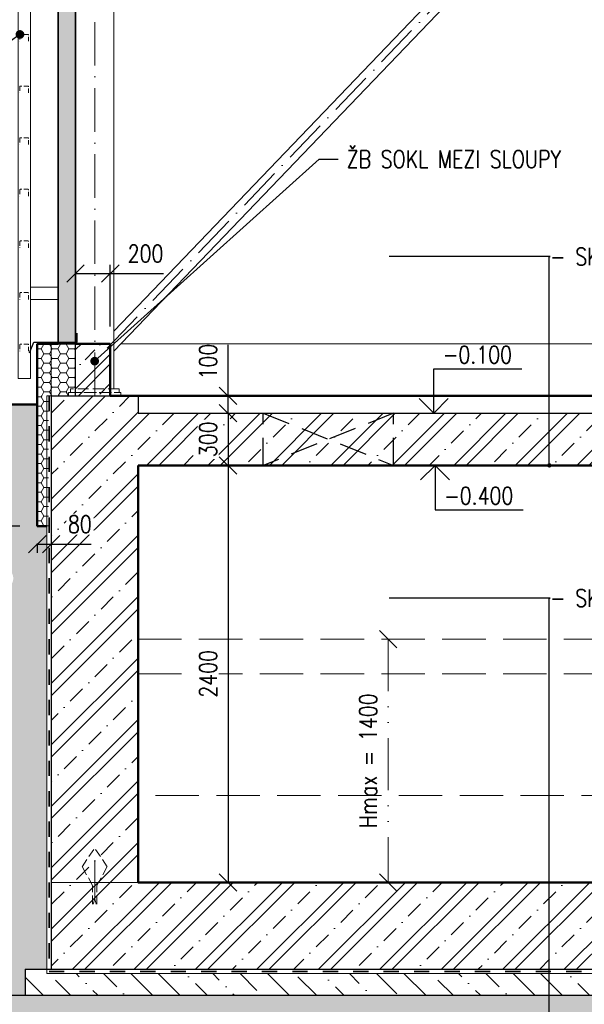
# Model space of a CAD drawing. Header units: millimetres. Extents: x -25606 to 96684, y -22894 to 47132.
# Tile 8 of 89: x 3527 to 6776, y -15815 to -10149. Entities that reach past the tile are written whole.
import ezdxf
from ezdxf import colors
from ezdxf.entities.mleader import LeaderData, LeaderLine
from ezdxf.math import Vec2, Vec3

# ---------------------------------------------------------------- set-up
doc = ezdxf.new("R2010")
doc.units = ezdxf.units.MM
doc.header["$LTSCALE"] = 50
for name, pattern in [('A_CARA_07', [7, 5, -2]), ('A_CARA_15', [7.6, 5, -1.3, 0, -1.3]), ('A_CARA_16', [11.4, 6, -1.8, 0, -1.8, 0, -1.8]), ('HIDDEN', [9.525, 6.35, -3.175]), ('IZOL', [3.5, 1.75, -1.75])]:
    doc.linetypes.add(name, pattern=pattern)
doc.layers.get('Defpoints').update_dxf_attribs({"color": 132})
for name, color, linetype, lineweight in [('CA_HYDROIZOLACE', 62, 'IZOL', 35), ('CA_KOTY', 3, 'Continuous', 25), ('CA_LEHOPL', 93, 'Continuous', 35), ('CA_NEVHRA', 3, 'HIDDEN', 25), ('CA_OK18', 5, 'Continuous', 18), ('CA_OSY', 5, 'A_CARA_15', 18), ('CA_POHHRA18', 8, 'Continuous', 18), ('CA_POHHRA25', 7, 'Continuous', 25), ('CA_REZY', 1, 'Continuous', 50), ('CA_SRAFY', 9, 'Continuous', 13), ('CA_TEXT25', 7, 'Continuous', 25), ('CA_TG', 9, 'A_CARA_16', 13)]:
    doc.layers.add(name, color=color, linetype=linetype, lineweight=lineweight)
doc.layers.add('Obrysy', color=2, linetype='Continuous')
doc.styles.add('ROMANS', font='romans.shx', dxfattribs={"width": 0.8})
doc.dimstyles.new('A-50_(2.5)', dxfattribs={"dimscale": 50, "dimtxt": 2, "dimasz": 2, "dimexe": 1, "dimexo": 2, "dimgap": 0, "dimtad": 0, "dimdec": 0, "dimrnd": 1, "dimtxsty": 'ROMANS', "dimblk1": 'OBLIQUE', "dimblk2": 'OBLIQUE', "dimsah": 1, "dimcen": 2, "dimclrd": 256, "dimclre": 256, "dimclrt": 256, "dimadec": 1, "dimazin": 2, "dimtfac": 0.714286, "dimtdec": 0, "dimtmove": 0, "dimatfit": 3, "dimldrblk": 'DOTSMALL', "dimfxl": 7, "dimfxlon": 1, "dimtvp": 1.142857, "dimtfill": 1, "dimtolj": 1, "dimlwd": -1, "dimlwe": -1, "dimarcsym": 0})

# ---------------------------------------------------------------- blocks, each defined once
blk = doc.blocks.new('_Oblique')
at = {"color": 0, "linetype": 'ByBlock', "lineweight": -2}
blk.add_line((-0.5, -0.5), (0.5, 0.5), dxfattribs=at)
blk = doc.blocks.new('*D48')
at = {"layer": 'CA_KOTY', "transparency": 16777216}
for p, q in [((3848.8, -11913.6), (3848.8, -11559.1)), ((4048.8, -11913.6), (4048.8, -11559.1)), ((3848.8, -11609.1), (4048.8, -11609.1)), ((4048.8, -11609.1), (4354.5, -11609.1))]:
    blk.add_line(p, q, dxfattribs=at)
at = {"layer": 'Defpoints', "color": 0, "transparency": 16777216}
for p in [(4048.8, -11609.1), (3848.8, -12013.6), (4048.8, -12013.6)]:
    blk.add_point(p, dxfattribs=at)
at = {"layer": 'CA_KOTY', "transparency": 16777216, "xscale": 100, "yscale": 100, "zscale": 100, "rotation": 180}
blk.add_blockref('_Oblique', (3848.8, -11609.1), dxfattribs=at)
at = {"layer": 'CA_KOTY', "transparency": 16777216, "xscale": 100, "yscale": 100, "zscale": 100}
blk.add_blockref('_Oblique', (4048.8, -11609.1), dxfattribs=at)
at = {"layer": 'CA_KOTY', "transparency": 16777216, "insert": (4251.6, -11494.8), "char_height": 100, "attachment_point": 5, "style": 'ROMANS', "bg_fill": 3, "box_fill_scale": 1.1, "bg_fill_color": 256, "bg_fill_true_color": 13158600, "bg_fill_transparency": 0}
blk.add_mtext('\\A1;200', dxfattribs=at)
blk = doc.blocks.new('_DotSmall')
at = {"color": 0, "linetype": 'ByBlock', "const_width": 0.5}
blk.add_lwpolyline([(-0.0625, 0, 1), (0.0625, 0, 1)], format="xyb", close=True, dxfattribs=at)
blk = doc.blocks.new('*U204')
at = {"layer": 'CA_OK18', "linetype": 'A_CARA_07', "ltscale": 0.1}
blk.add_lwpolyline([(-25, -19.5), (-25, 16), (-24.5, 17.7), (-23.3, 19), (-22.7, 19.3), (-22, 19.5), (-21.5, 19.5), (21.5, 19.5), (22, 19.5), (22.7, 19.3), (23.3, 19), (24.2, 18.2), (24.8, 17.2), (25, 16), (25, -19.5)], dxfattribs=at)
blk = doc.blocks.new('*U205')
at = {"layer": 'CA_OK18', "color": 0, "linetype": 'ByBlock', "lineweight": -2, "transparency": 16777216}
for p in [(0, 1783.2), (0, 1486), (0, 1188.8), (0, 891.6), (0, 594.4), (0, 297.2), (0, 0)]:
    blk.add_blockref('*U204', p, dxfattribs=at)
blk = doc.blocks.new('ok_jih')
at = {"layer": 'CA_OK18'}
for points in [[(370, 100), (440, 100), (440, 8530), (370, 8530)], [(210, 555), (370, 555), (370, 625), (210, 625)]]:
    blk.add_lwpolyline(points, close=True, dxfattribs=at)
blk.add_blockref('*U205', (405, 277.7), dxfattribs=at)
blk = doc.blocks.new('*D212')
at = {"layer": 'CA_TG', "transparency": 16777216}
for p, q in [((5646.6, -13713.6), (5696.6, -13713.6)), ((5646.6, -13713.6), (5646.6, -15113.6)), ((5646.6, -15113.6), (5696.6, -15113.6))]:
    blk.add_line(p, q, dxfattribs=at)
at = {"layer": 'Defpoints', "color": 0, "linetype": 'Continuous', "transparency": 16777216}
for p in [(5646.6, -13713.6), (5646.6, -15113.6), (5646.6, -15113.6)]:
    blk.add_point(p, dxfattribs=at)
at = {"layer": 'CA_TG', "linetype": 'Continuous', "transparency": 16777216, "xscale": 100, "yscale": 100, "zscale": 100}
for p, rotation in [((5646.6, -13713.6), 90), ((5646.6, -15113.6), 270)]:
    blk.add_blockref('_Oblique', p, dxfattribs=dict(at, rotation=rotation))
at = {"layer": 'CA_TG', "linetype": 'Continuous', "transparency": 16777216, "insert": (5532.3, -14413.6), "char_height": 100, "attachment_point": 5, "rotation": 90, "style": 'ROMANS', "bg_fill": 3, "box_fill_scale": 1.1, "bg_fill_color": 256, "bg_fill_true_color": 13158600, "bg_fill_transparency": 0}
blk.add_mtext('\\A1;Hmax = 1400', dxfattribs=at)
blk = doc.blocks.new('*D242')
at = {"layer": 'CA_KOTY', "transparency": 16777216}
for p, q in [((3438.8, -15113.6), (3038.8, -15113.6)), ((3088.8, -15613.6), (3088.8, -15113.6)), ((3438.8, -15613.6), (3038.8, -15613.6))]:
    blk.add_line(p, q, dxfattribs=at)
at = {"layer": 'Defpoints', "color": 0, "transparency": 16777216}
for p in [(3088.8, -15113.6), (4208.8, -15113.6), (3708.8, -15613.6)]:
    blk.add_point(p, dxfattribs=at)
at = {"layer": 'CA_KOTY', "transparency": 16777216, "xscale": 100, "yscale": 100, "zscale": 100}
for p, rotation in [((3088.8, -15113.6), 90), ((3088.8, -15613.6), 270)]:
    blk.add_blockref('_Oblique', p, dxfattribs=dict(at, rotation=rotation))
at = {"layer": 'CA_KOTY', "transparency": 16777216, "insert": (2974.5, -15363.6), "char_height": 100, "attachment_point": 5, "rotation": 90, "style": 'ROMANS', "bg_fill": 3, "box_fill_scale": 1.1, "bg_fill_color": 256, "bg_fill_true_color": 13158600, "bg_fill_transparency": 0}
blk.add_mtext('\\A1;500', dxfattribs=at)
blk = doc.blocks.new('*D243')
at = {"layer": 'CA_KOTY', "transparency": 16777216}
for p, q in [((3438.8, -12313.6), (3038.8, -12313.6)), ((3088.8, -15113.6), (3088.8, -12313.6)), ((3438.8, -15113.6), (3038.8, -15113.6))]:
    blk.add_line(p, q, dxfattribs=at)
at = {"layer": 'Defpoints', "color": 0, "transparency": 16777216}
for p in [(3088.8, -12313.6), (3708.8, -12313.6), (4208.8, -15113.6)]:
    blk.add_point(p, dxfattribs=at)
at = {"layer": 'CA_KOTY', "transparency": 16777216, "xscale": 100, "yscale": 100, "zscale": 100}
for p, rotation in [((3088.8, -12313.6), 90), ((3088.8, -15113.6), 270)]:
    blk.add_blockref('_Oblique', p, dxfattribs=dict(at, rotation=rotation))
at = {"layer": 'CA_KOTY', "transparency": 16777216, "insert": (2974.5, -13713.6), "char_height": 100, "attachment_point": 5, "rotation": 90, "style": 'ROMANS', "bg_fill": 3, "box_fill_scale": 1.1, "bg_fill_color": 256, "bg_fill_true_color": 13158600, "bg_fill_transparency": 0}
blk.add_mtext('\\A1;2800', dxfattribs=at)
blk = doc.blocks.new('*D244')
at = {"layer": 'CA_KOTY', "transparency": 16777216}
for p, q in [((3438.8, -12013.6), (3038.8, -12013.6)), ((3088.8, -12313.6), (3088.8, -12013.6)), ((3438.8, -12313.6), (3038.8, -12313.6))]:
    blk.add_line(p, q, dxfattribs=at)
at = {"layer": 'Defpoints', "color": 0, "transparency": 16777216}
for p in [(3088.8, -12013.6), (3848.8, -12013.6), (3708.8, -12313.6)]:
    blk.add_point(p, dxfattribs=at)
at = {"layer": 'CA_KOTY', "transparency": 16777216, "xscale": 100, "yscale": 100, "zscale": 100}
for p, rotation in [((3088.8, -12013.6), 90), ((3088.8, -12313.6), 270)]:
    blk.add_blockref('_Oblique', p, dxfattribs=dict(at, rotation=rotation))
at = {"layer": 'CA_KOTY', "transparency": 16777216, "insert": (2974.5, -12163.6), "char_height": 100, "attachment_point": 5, "rotation": 90, "style": 'ROMANS', "bg_fill": 3, "box_fill_scale": 1.1, "bg_fill_color": 256, "bg_fill_true_color": 13158600, "bg_fill_transparency": 0}
blk.add_mtext('\\A1;300', dxfattribs=at)
blk = doc.blocks.new('*D245')
at = {"layer": 'CA_KOTY', "transparency": 16777216}
for p, q in [((2646.8, -12313.6), (2246.8, -12313.6)), ((2296.8, -12313.6), (2296.8, -15613.6)), ((2646.8, -15613.6), (2246.8, -15613.6))]:
    blk.add_line(p, q, dxfattribs=at)
at = {"layer": 'Defpoints', "color": 0, "transparency": 16777216}
for p in [(3708.8, -12313.6), (2296.8, -15613.6), (3708.8, -15613.6)]:
    blk.add_point(p, dxfattribs=at)
at = {"layer": 'CA_KOTY', "transparency": 16777216, "xscale": 100, "yscale": 100, "zscale": 100}
for p, rotation in [((2296.8, -12313.6), 90), ((2296.8, -15613.6), 270)]:
    blk.add_blockref('_Oblique', p, dxfattribs=dict(at, rotation=rotation))
at = {"layer": 'CA_KOTY', "transparency": 16777216, "insert": (2182.5, -13963.6), "char_height": 100, "attachment_point": 5, "rotation": 90, "style": 'ROMANS', "bg_fill": 3, "box_fill_scale": 1.1, "bg_fill_color": 256, "bg_fill_true_color": 13158600, "bg_fill_transparency": 0}
blk.add_mtext('\\A1;3300', dxfattribs=at)
blk = doc.blocks.new('*D246')
at = {"layer": 'CA_KOTY', "transparency": 16777216}
for p, q in [((2196.8, -15658.6), (2196.8, -15464.3)), ((2646.8, -15613.6), (2246.8, -15613.6)), ((2296.8, -15613.6), (2296.8, -15763.6)), ((2296.8, -15688.6), (2196.8, -15658.6)), ((2608.8, -15763.6), (2246.8, -15763.6))]:
    blk.add_line(p, q, dxfattribs=at)
at = {"layer": 'Defpoints', "color": 0, "transparency": 16777216}
for p in [(3708.8, -15613.6), (2296.8, -15763.6), (2708.8, -15763.6)]:
    blk.add_point(p, dxfattribs=at)
at = {"layer": 'CA_KOTY', "transparency": 16777216, "xscale": 100, "yscale": 100, "zscale": 100}
for p, rotation in [((2296.8, -15613.6), 90), ((2296.8, -15763.6), 270)]:
    blk.add_blockref('_Oblique', p, dxfattribs=dict(at, rotation=rotation))
at = {"layer": 'CA_KOTY', "transparency": 16777216, "insert": (2082.5, -15561.5), "char_height": 100, "attachment_point": 5, "rotation": 90, "style": 'ROMANS', "bg_fill": 3, "box_fill_scale": 1.1, "bg_fill_color": 256, "bg_fill_true_color": 13158600, "bg_fill_transparency": 0}
blk.add_mtext('\\A1;150', dxfattribs=at)
blk = doc.blocks.new('*D248')
at = {"layer": 'CA_KOTY', "transparency": 16777216}
for p, q in [((4375.8, -12413.6), (4775.8, -12413.6)), ((4725.8, -12413.6), (4725.8, -12713.6)), ((4375.8, -12713.6), (4775.8, -12713.6))]:
    blk.add_line(p, q, dxfattribs=at)
at = {"layer": 'Defpoints', "color": 0, "transparency": 16777216}
for p in [(4208.8, -12413.6), (4208.8, -12713.6), (4725.8, -12713.6)]:
    blk.add_point(p, dxfattribs=at)
at = {"layer": 'CA_KOTY', "transparency": 16777216, "xscale": 100, "yscale": 100, "zscale": 100}
for p, rotation in [((4725.8, -12413.6), 90), ((4725.8, -12713.6), 270)]:
    blk.add_blockref('_Oblique', p, dxfattribs=dict(at, rotation=rotation))
at = {"layer": 'CA_KOTY', "transparency": 16777216, "insert": (4611.5, -12563.6), "char_height": 100, "attachment_point": 5, "rotation": 90, "style": 'ROMANS', "bg_fill": 3, "box_fill_scale": 1.1, "bg_fill_color": 256, "bg_fill_true_color": 13158600, "bg_fill_transparency": 0}
blk.add_mtext('\\A1;300', dxfattribs=at)
blk = doc.blocks.new('*D249')
at = {"layer": 'CA_KOTY', "transparency": 16777216}
for p, q in [((4375.8, -12713.6), (4775.8, -12713.6)), ((4725.8, -12713.6), (4725.8, -15113.6)), ((4375.8, -15113.6), (4775.8, -15113.6))]:
    blk.add_line(p, q, dxfattribs=at)
at = {"layer": 'Defpoints', "color": 0, "transparency": 16777216}
for p in [(4208.8, -12713.6), (4208.8, -15113.6), (4725.8, -15113.6)]:
    blk.add_point(p, dxfattribs=at)
at = {"layer": 'CA_KOTY', "transparency": 16777216, "xscale": 100, "yscale": 100, "zscale": 100}
for p, rotation in [((4725.8, -12713.6), 90), ((4725.8, -15113.6), 270)]:
    blk.add_blockref('_Oblique', p, dxfattribs=dict(at, rotation=rotation))
at = {"layer": 'CA_KOTY', "transparency": 16777216, "insert": (4611.5, -13913.6), "char_height": 100, "attachment_point": 5, "rotation": 90, "style": 'ROMANS', "bg_fill": 3, "box_fill_scale": 1.1, "bg_fill_color": 256, "bg_fill_true_color": 13158600, "bg_fill_transparency": 0}
blk.add_mtext('\\A1;2400', dxfattribs=at)
blk = doc.blocks.new('*D250')
at = {"layer": 'CA_KOTY', "transparency": 16777216}
for p, q in [((4725.8, -12313.6), (4725.8, -12019.3)), ((4375.8, -12313.6), (4775.8, -12313.6)), ((4725.8, -12413.6), (4725.8, -12313.6)), ((4375.8, -12413.6), (4775.8, -12413.6))]:
    blk.add_line(p, q, dxfattribs=at)
at = {"layer": 'Defpoints', "color": 0, "transparency": 16777216}
for p in [(4208.8, -12313.6), (4725.8, -12313.6), (4208.8, -12413.6)]:
    blk.add_point(p, dxfattribs=at)
at = {"layer": 'CA_KOTY', "transparency": 16777216, "xscale": 100, "yscale": 100, "zscale": 100}
for p, rotation in [((4725.8, -12313.6), 90), ((4725.8, -12413.6), 270)]:
    blk.add_blockref('_Oblique', p, dxfattribs=dict(at, rotation=rotation))
at = {"layer": 'CA_KOTY', "transparency": 16777216, "insert": (4611.5, -12116.5), "char_height": 100, "attachment_point": 5, "rotation": 90, "style": 'ROMANS', "bg_fill": 3, "box_fill_scale": 1.1, "bg_fill_color": 256, "bg_fill_true_color": 13158600, "bg_fill_transparency": 0}
blk.add_mtext('\\A1;100', dxfattribs=at)
blk = doc.blocks.new('*D251')
at = {"layer": 'CA_KOTY', "transparency": 16777216}
for p, q in [((2708.8, -16355), (2708.8, -16755)), ((3708.8, -16355), (3708.8, -16755)), ((2708.8, -16705), (3708.8, -16705))]:
    blk.add_line(p, q, dxfattribs=at)
at = {"layer": 'Defpoints', "color": 0, "transparency": 16777216}
for p in [(3708.8, -15613.6), (2708.8, -15763.6), (3708.8, -16705)]:
    blk.add_point(p, dxfattribs=at)
at = {"layer": 'CA_KOTY', "transparency": 16777216, "xscale": 100, "yscale": 100, "zscale": 100, "rotation": 180}
blk.add_blockref('_Oblique', (2708.8, -16705), dxfattribs=at)
at = {"layer": 'CA_KOTY', "transparency": 16777216, "xscale": 100, "yscale": 100, "zscale": 100}
blk.add_blockref('_Oblique', (3708.8, -16705), dxfattribs=at)
at = {"layer": 'CA_KOTY', "transparency": 16777216, "insert": (3208.8, -16590.7), "char_height": 100, "attachment_point": 5, "style": 'ROMANS', "bg_fill": 3, "box_fill_scale": 1.1, "bg_fill_color": 256, "bg_fill_true_color": 13158600, "bg_fill_transparency": 0}
blk.add_mtext('\\A1;1000', dxfattribs=at)
blk = doc.blocks.new('*D252')
at = {"layer": 'CA_KOTY', "transparency": 16777216}
for p, q in [((3708.8, -16355), (3708.8, -16755)), ((15708.8, -16355), (15708.8, -16755)), ((3708.8, -16705), (15708.8, -16705))]:
    blk.add_line(p, q, dxfattribs=at)
at = {"layer": 'Defpoints', "color": 0, "transparency": 16777216}
for p in [(3708.8, -15613.6), (15708.8, -15613.6), (15708.8, -16705)]:
    blk.add_point(p, dxfattribs=at)
at = {"layer": 'CA_KOTY', "transparency": 16777216, "xscale": 100, "yscale": 100, "zscale": 100, "rotation": 180}
blk.add_blockref('_Oblique', (3708.8, -16705), dxfattribs=at)
at = {"layer": 'CA_KOTY', "transparency": 16777216, "xscale": 100, "yscale": 100, "zscale": 100}
blk.add_blockref('_Oblique', (15708.8, -16705), dxfattribs=at)
at = {"layer": 'CA_KOTY', "transparency": 16777216, "insert": (9708.8, -16590.7), "char_height": 100, "attachment_point": 5, "style": 'ROMANS', "bg_fill": 3, "box_fill_scale": 1.1, "bg_fill_color": 256, "bg_fill_true_color": 13158600, "bg_fill_transparency": 0}
blk.add_mtext('\\A1;12000', dxfattribs=at)
blk = doc.blocks.new('*D290')
at = {"layer": 'CA_KOTY', "transparency": 16777216}
for p, q in [((3628.8, -13163.6), (3628.8, -13216.7)), ((3628.8, -13166.7), (3708.8, -13166.7)), ((3708.8, -13163.6), (3708.8, -13216.7)), ((3708.8, -13166.7), (3938.3, -13166.7))]:
    blk.add_line(p, q, dxfattribs=at)
at = {"layer": 'Defpoints', "color": 0, "transparency": 16777216}
for p in [(3628.8, -13063.6), (3708.8, -13063.6), (3708.8, -13166.7)]:
    blk.add_point(p, dxfattribs=at)
at = {"layer": 'CA_KOTY', "transparency": 16777216, "xscale": 100, "yscale": 100, "zscale": 100, "rotation": 180}
blk.add_blockref('_Oblique', (3628.8, -13166.7), dxfattribs=at)
at = {"layer": 'CA_KOTY', "transparency": 16777216, "xscale": 100, "yscale": 100, "zscale": 100}
blk.add_blockref('_Oblique', (3708.8, -13166.7), dxfattribs=at)
at = {"layer": 'CA_KOTY', "transparency": 16777216, "insert": (3873.5, -13052.4), "char_height": 100, "attachment_point": 5, "style": 'ROMANS', "bg_fill": 3, "box_fill_scale": 1.1, "bg_fill_color": 256, "bg_fill_true_color": 13158600, "bg_fill_transparency": 0}
blk.add_mtext('\\A1;80', dxfattribs=at)
blk = doc.blocks.new('*D297')
at = {"layer": 'CA_KOTY', "transparency": 16777216}
for p, q in [((3528.8, -12363.6), (3378.1, -12363.6)), ((3428.1, -13063.6), (3428.1, -12363.6)), ((3528.8, -13063.6), (3378.1, -13063.6))]:
    blk.add_line(p, q, dxfattribs=at)
at = {"layer": 'Defpoints', "color": 0, "transparency": 16777216}
for p in [(3428.1, -12363.6), (3628.8, -12363.6), (3628.8, -13063.6)]:
    blk.add_point(p, dxfattribs=at)
at = {"layer": 'CA_KOTY', "transparency": 16777216, "xscale": 100, "yscale": 100, "zscale": 100}
for p, rotation in [((3428.1, -12363.6), 90), ((3428.1, -13063.6), 270)]:
    blk.add_blockref('_Oblique', p, dxfattribs=dict(at, rotation=rotation))
at = {"layer": 'CA_KOTY', "transparency": 16777216, "insert": (3313.8, -12713.6), "char_height": 100, "attachment_point": 5, "rotation": 90, "style": 'ROMANS', "bg_fill": 3, "box_fill_scale": 1.1, "bg_fill_color": 256, "bg_fill_true_color": 13158600, "bg_fill_transparency": 0}
blk.add_mtext('\\A1;700', dxfattribs=at)
blk = doc.blocks.new('_Dot')
at = {"layer": 'Obrysy', "color": 0, "lineweight": -2}
blk.add_line((-0.5, 0), (-1, 0), dxfattribs=at)
at = {"layer": 'Obrysy', "color": 0, "const_width": 0.5}
blk.add_lwpolyline([(-0.25, 0, 1), (0.25, 0, 1)], format="xyb", close=True, dxfattribs=at)

msp = doc.modelspace()

# ---------------------------------------------------------------- hatches: boundary and pattern name
at = {"layer": 'CA_SRAFY'}
h = msp.add_hatch(dxfattribs=at)
h.set_pattern_fill('FP_72', color=256, scale=0.5, angle=246.422, style=0, pattern_type=2)
h.set_pattern_definition([(156.422, (3843.787, -1491.433), (-99.38447, 6e-06), [17.1605, -9.053, 45.166, -9.053, -28.0045]), (156.422, (3843.787, -1491.433), (-99.38447, 6e-06), [-80.4325, 17.1605, -10.844]), (203.578, (3843.787, -1517.457), (0.00019, -43.37448), [17.1605, -9.053, 45.166, -9.053, -28.0045]), (203.578, (3843.787, -1517.457), (0.00019, -43.37448), [-80.4325, 17.1605, -10.844]), (90, (3843.79, -1517.46), (-99.384, 4e-13), [26.0245, -17.3495]), (90, (3754.34, -1495.77), (-99.384, 4e-13), [26.0245, -17.3495]), (180, (3828.06, -1524.32), (-1e-13, -43.375), [8.2965, -91.0875]), (180, (3778.366, -1502.634), (-1e-13, -43.375), [8.2965, -91.0875]), (180, (3828.06, -1484.57), (-1e-13, -43.375), [8.2965, -91.0875]), (180, (3778.367, -1462.88), (-1e-13, -43.375), [8.2965, -91.0875])])
h.paths.add_polyline_path([(3803.72, -5450.13), (3848.76, -5450.13), (3848.76, -12003.6), (3748.76, -12003.6), (3748.76, -5450.13)])
h = msp.add_hatch(dxfattribs=at)
h.set_pattern_fill('HONEY', color=256, scale=10)
h.paths.add_polyline_path([(3848.76, -12013.6), (3748.76, -12013.6), (3628.76, -12013.6), (3628.76, -12313.6), (3708.76, -12313.6), (3848.76, -12313.6)])
h = msp.add_hatch(dxfattribs=at)
h.set_pattern_fill('ZELEZOBETON', color=256, scale=40)
h.set_pattern_definition([(45, (0, 0), (-141.4214, 141.4214), []), (45, (56.57, 0), (-141.4214, 141.4214), []), (45, (169.7, 0), (-84.8528, 197.99), [80, -40, 0, -40])])
h.paths.add_polyline_path([(4048.76, -12013.6), (3848.76, -12013.6), (3848.76, -12313.6), (4048.76, -12313.6)])
h = msp.add_hatch(dxfattribs=at)
h.set_pattern_fill('HONEY', color=256, scale=10)
h.paths.add_polyline_path([(3693.76, -12313.6), (3628.76, -12313.6), (3628.76, -12363.6), (3628.76, -13063.6), (3693.76, -13063.6)])
at = {"layer": 'CA_SRAFY', "transparency": 33554687}
h = msp.add_hatch(dxfattribs=at)
h.set_pattern_fill('ZELEZOBETON', color=256, scale=50)
h.set_pattern_definition([(45, (0, 0), (-176.7767, 176.7767), []), (45, (70.7, 0), (-176.7767, 176.7767), []), (45, (212.13, 0), (-106.066, 247.4874), [100, -50, 0, -50])])
h.paths.add_polyline_path([(15708.76, -12313.6), (15368.76, -12313.6), (15308.76, -12313.6), (15208.76, -12313.6), (15208.76, -12413.6), (4208.76, -12413.6), (4208.76, -12313.6), (4048.76, -12313.6), (3808.76, -12313.6), (3708.76, -12313.6), (3708.76, -15613.6), (15708.76, -15613.6)])
h.paths.add_polyline_path([(9958.76, -15113.6), (9958.76, -12713.6), (15208.76, -12713.6), (15208.76, -15113.6)], flags=16)
h.paths.add_polyline_path([(9458.76, -15113.6), (4208.76, -15113.6), (4208.76, -12713.6), (9458.76, -12713.6)], flags=16)
h = msp.add_hatch(dxfattribs=at)
h.set_pattern_fill('ZEM_NASYPANA', color=256, scale=80)
h.set_pattern_definition([(45, (0, 0), (0, 226.2742), [80, -240]), (135, (169.7, 113.14), (-226.2742, 2e-14), [80, -240])])
h.paths.add_polyline_path([(18966.46, -12363.6), (18966.46, -12428.6), (19148.76, -12428.6), (19148.76, -14688.6), (20308.76, -14688.6), (20308.76, -12363.6)])
h.paths.add_polyline_path([(17047.04, -12428.6), (17047.04, -12363.6), (15788.76, -12363.6), (15788.76, -13063.6), (15733.76, -13063.6), (15733.76, -14688.6), (16748.76, -14688.6), (16748.76, -12428.6)])
edge = h.paths.add_edge_path()
edge.add_arc((3428.13, -13363.6), 62.5, 0, 360)
h.paths.add_polyline_path([(3683.76, -13063.6), (3628.76, -13063.6), (3628.76, -12363.6), (2708.76, -12363.6), (2708.76, -15763.6), (3558.76, -15763.6), (3558.76, -15613.6), (3683.76, -15613.6)])
h = msp.add_hatch(dxfattribs=at)
h.set_pattern_fill('ANSI36', color=256, scale=35, angle=90)
h.paths.add_polyline_path([(15858.76, -15613.6), (15733.76, -15613.6), (15733.76, -15638.6), (3683.76, -15638.6), (3683.76, -15613.6), (3558.76, -15613.6), (3558.76, -15763.6), (15858.76, -15763.6)])
h = msp.add_hatch(dxfattribs=at)
h.set_pattern_fill('AR-CONC', color=256, scale=3)
h.paths.add_polyline_path([(16996.99, -15763.6), (2708.76, -15763.6), (2708.76, -16263.6), (16708.76, -16263.6)])

# ---------------------------------------------------------------- linework, layer by layer
at = {"layer": 'CA_HYDROIZOLACE'}
msp.add_lwpolyline([(3696.26, -12313.6), (3696.26, -15626.1), (15721.26, -15626.1), (15721.26, -12313.6)], dxfattribs=at)
at = {"layer": 'CA_KOTY'}
for points in [[(5825.29, -12329.6), (5909.29, -12413.6), (5993.29, -12329.6), (5909.29, -12413.6), (5825.29, -12329.6), (5909.29, -12413.6), (5909.29, -12157.68), (6416.42, -12157.68)], [(5832.91, -12797.6), (5916.91, -12713.6), (6000.91, -12797.6), (5916.91, -12713.6), (5832.91, -12797.6), (5916.91, -12713.6), (5916.91, -12969.52), (6424.05, -12969.52)]]:
    msp.add_lwpolyline(points, dxfattribs=at)
at = {"layer": 'CA_LEHOPL'}
for p, q in [((3748.76, -12013.6), (3748.76, -5450.13)), ((3848.76, -12013.6), (3848.76, -5450.13)), ((3748.76, -12013.6), (3848.76, -12013.6))]:
    msp.add_line(p, q, dxfattribs=at)
at = {"layer": 'CA_NEVHRA', "ltscale": 0.5}
msp.add_lwpolyline([(4928.76, -12413.6), (5678.76, -12713.6), (5678.76, -12413.6), (4928.76, -12713.6)], close=True, dxfattribs=at)
at = {"layer": 'CA_OK18', "ltscale": 0.25}
for p, q in [((4068.76, -5999.1), (4068.76, -12273.6)), ((4068.76, -11941.01), (6740.02, -9153.6)), ((6833.76, -9171.41), (4068.76, -12056.63))]:
    msp.add_line(p, q, dxfattribs=at)
at = {"layer": 'CA_OK18', "linetype": 'A_CARA_07', "ltscale": 0.25}
for points in [[(4108.76, -12313.6), (3808.76, -12313.6), (3808.76, -12293.6), (4108.76, -12293.6)], [(3818.76, -12293.6), (4098.76, -12293.6), (4098.76, -12273.6), (3818.76, -12273.6)]]:
    msp.add_lwpolyline(points, close=True, dxfattribs=at)
at = {"layer": 'CA_OSY'}
for p, q in [((3958.76, -12313.6), (3958.76, -4863.09)), ((6833.76, -9113.6), (3958.76, -12113.6))]:
    msp.add_line(p, q, dxfattribs=at)
at = {"layer": 'CA_POHHRA18'}
for p, q in [((3708.76, -12313.6), (3708.76, -12013.6)), ((3848.76, -12013.6), (3848.76, -12013.6)), ((3708.76, -12313.6), (3683.76, -12313.6))]:
    msp.add_line(p, q, dxfattribs=at)
msp.add_lwpolyline([(3683.76, -12313.6), (3683.76, -15638.6), (15733.76, -15638.6), (15733.76, -12313.6)], dxfattribs=at)
at = {"layer": 'CA_POHHRA25'}
for p, q in [((3848.76, -12313.6), (3848.76, -12013.6)), ((3708.76, -12313.6), (4048.76, -12313.6)), ((4208.76, -12313.6), (4208.76, -12413.6)), ((4208.76, -12413.6), (15208.76, -12413.6)), ((3558.76, -15613.6), (3558.76, -15763.6)), ((3558.76, -15613.6), (3708.76, -15613.6)), ((2708.76, -15763.6), (16997.43, -15763.6))]:
    msp.add_line(p, q, dxfattribs=at)
for points in [[(3583.68, -12065.24), (3608.76, -12003.6), (3858.76, -12003.6), (3858.76, -11953.6)], [(3708.76, -12313.6), (3708.76, -15613.6), (15708.76, -15613.6), (15708.76, -12313.6)]]:
    msp.add_lwpolyline(points, dxfattribs=at)
at = {"layer": 'CA_REZY'}
for p, q in [((3748.76, -12013.6), (3628.76, -12013.6)), ((3848.76, -12013.6), (4048.76, -12013.6)), ((4048.76, -12313.6), (4048.76, -12013.6)), ((4048.76, -12313.6), (15368.76, -12313.6)), ((1831.41, -12363.6), (3628.76, -12363.6)), ((3628.76, -13063.6), (3683.76, -13063.6))]:
    msp.add_line(p, q, dxfattribs=at)
for points in [[(3628.76, -12013.6), (3628.76, -12363.6)], [(3628.76, -12363.6), (3628.76, -13063.6)]]:
    msp.add_lwpolyline(points, dxfattribs=at)
msp.add_lwpolyline([(4208.76, -12713.6), (4208.76, -15113.6), (9458.76, -15113.6), (9458.76, -12713.6)], close=True, dxfattribs=at)
at = {"layer": 'CA_SRAFY'}
msp.add_line((3708.76, -15113.6), (4208.76, -15113.6), dxfattribs=at)
at = {"layer": 'CA_SRAFY', "linetype": 'A_CARA_07', "ltscale": 0.2}
for points in [[(3946.56, -15239.82), (3946.56, -15131.82), (3886.76, -15023.82), (3958.76, -14915.82)], [(3970.96, -15239.82), (3970.96, -15131.82), (4030.76, -15023.82), (3958.76, -14915.82)]]:
    msp.add_lwpolyline(points, dxfattribs=at)
at = {"layer": 'CA_SRAFY', "ltscale": 0.5}
msp.add_lwpolyline([(3958.76, -14988.6), (3958.76, -15208.6), (3949.76, -15238.6), (3958.76, -15208.6), (3967.76, -15238.6)], dxfattribs=at)
at = {"layer": 'CA_TG', "linetype": 'A_CARA_07'}
for p, q in [((4208.76, -13713.6), (9458.76, -13713.6)), ((4208.76, -13913.6), (9458.76, -13913.6))]:
    msp.add_line(p, q, dxfattribs=at)

# ---------------------------------------------------------------- block references
at = {"layer": 'CA_POHHRA18', "xscale": -1}
msp.add_blockref('ok_jih', (3958.76, -12313.6), dxfattribs=at)

# ---------------------------------------------------------------- next in the draw order: texts
at = {"layer": 'CA_KOTY', "char_height": 100, "width": 1.833200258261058e-12, "attachment_point": 7, "style": 'ROMANS', "bg_fill": 3, "box_fill_scale": 1.05, "bg_fill_color": 256, "bg_fill_transparency": 0}
for s, insert in [('-0.100', (5962.19, -12126.68)), ('-0.400', (5969.81, -12938.52))]:
    msp.add_mtext(s, dxfattribs=dict(at, insert=insert))

# ---------------------------------------------------------------- next in the draw order: dimensions: what is measured, and where the dimension line sits
at = {"layer": 'CA_KOTY'}
dim = msp.add_linear_dim(base=(4048.76, -11609.12), p1=(3848.76, -12013.6), p2=(4048.76, -12013.6), dimstyle='A-50_(2.5)', dxfattribs=at)
dim.commit()
dim.dimension.update_dxf_attribs({"geometry": '*D48', "text_midpoint": (4251.61, -11494.83)})
dim = msp.add_linear_dim(base=(3088.77, -15113.6), p1=(3708.76, -15613.6), p2=(4208.76, -15113.6), angle=90, dimstyle='A-50_(2.5)', dxfattribs=at)
dim.commit()
dim.dimension.update_dxf_attribs({"geometry": '*D242', "text_midpoint": (2974.48, -15363.6)})
at = {"layer": 'CA_TG', "linetype": 'Continuous'}
dim = msp.add_linear_dim(base=(5646.57, -15113.6), p1=(5646.57, -13713.6), p2=(5646.57, -15113.6), angle=90, text='Hmax = <>', dimstyle='A-50_(2.5)', dxfattribs=at)
dim.commit()
dim.dimension.update_dxf_attribs({"geometry": '*D212', "text_midpoint": (5532.29, -14413.6)})

# ---------------------------------------------------------------- next in the draw order: leaders
at = {"layer": 'CA_TEXT25', "ltscale": 0.7}
ml = msp.add_multileader_mtext('Standard', dxfattribs=at)
ml.set_content('\\A1;ŽEBŘÍK-SOUČÁSTÍ\\PPROFESE OK', color=256, style='ROMANS')
ml.set_leader_properties()
ml.set_arrow_properties(name='DOT')
ml.build(insert=Vec2(0, 0))
ml.multileader.update_dxf_attribs({"dogleg_length": 50, "arrow_head_size": 50})
ctx = ml.context
ctx.base_point, ctx.char_height, ctx.arrow_head_size, ctx.landing_gap_size, ctx.plane_origin = Vec3(1955.01, -10445.21), 100, 50, 50, Vec3(-4562.57, -26619.47)
ctx.text_align_type = 2
notes = []
notes.append((ctx, [(1, (1, 1, 0), (3222.58, -10445.21), (-1, 0), 108.52, [(1, [(3528.97, -10233.41)], 0, [])])]))
ctx.mtext.insert, ctx.mtext.defined_height, ctx.mtext.alignment, ctx.mtext.line_spacing_factor, ctx.mtext.line_spacing_style, ctx.mtext.flow_direction = Vec3(3064.06, -10395.21), 5.115907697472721e-13, 3, 0.9, 2, 5
ctx.mtext.has_bg_fill, ctx.mtext.bg_color, ctx.mtext.bg_scale_factor, ctx.mtext.bg_transparency, ctx.mtext.use_window_bg_color = 1, -1073741824, 1, 0, 1
for ctx, leaders in notes:
    for number, flags, end, landing, length, lines in leaders:
        leader = LeaderData()
        leader.index, (leader.has_last_leader_line, leader.has_dogleg_vector, leader.attachment_direction) = number, flags
        leader.last_leader_point, leader.dogleg_vector, leader.dogleg_length = Vec3(end), Vec3(landing), length
        for number, points, colour, breaks in lines:
            line = LeaderLine()
            line.index, line.vertices, line.color, line.breaks = number, Vec3.list(points), colors.encode_raw_color(colour), breaks
            leader.lines.append(line)
        ctx.leaders.append(leader)

# ---------------------------------------------------------------- next in the draw order: linework, layer by layer
at = {"layer": 'CA_TG', "linetype": 'A_CARA_07'}
msp.add_line((9458.76, -14613.6), (4208.76, -14613.6), dxfattribs=at)

# ---------------------------------------------------------------- next in the draw order: leaders
at = {"layer": 'CA_TEXT25'}
ml = msp.add_multileader_mtext('Standard', dxfattribs=at)
ml.set_content('\\A1;\\pxql,t38.4,40,41.6,43.2,44.8,46.4,48,49.6,51.2;- SKLADBA VIZ A-A', color=256, style='ROMANS')
ml.set_leader_properties()
ml.set_arrow_properties(name='DOT')
ml.build(insert=Vec2(0, 0))
ml.multileader.update_dxf_attribs({"text_right_attachment_type": 6, "dogleg_length": 5, "arrow_head_size": 25})
ctx = ml.context
ctx.base_point, ctx.char_height, ctx.arrow_head_size, ctx.landing_gap_size, ctx.plane_origin = Vec3(6579.41, -11511.73), 100, 25, 0, Vec3(-11096.91, -9390.89)
ctx.right_attachment = 6
notes = []
notes.append((ctx, [(0, (1, 1, 0), (6574.41, -11511.73), (1, 0), 5, [(4, [(6574.41, -12713.6)], 0, [])])]))
ctx.mtext.insert, ctx.mtext.rotation, ctx.mtext.defined_height, ctx.mtext.line_spacing_style, ctx.mtext.flow_direction = Vec3(6579.41, -11461.73), 6.2831853, 50, 2, 5
ctx.mtext.has_bg_fill, ctx.mtext.bg_color, ctx.mtext.bg_scale_factor, ctx.mtext.bg_transparency, ctx.mtext.use_window_bg_color = 1, -1073741824, 1.05, 0, 1
for ctx, leaders in notes:
    for number, flags, end, landing, length, lines in leaders:
        leader = LeaderData()
        leader.index, (leader.has_last_leader_line, leader.has_dogleg_vector, leader.attachment_direction) = number, flags
        leader.last_leader_point, leader.dogleg_vector, leader.dogleg_length = Vec3(end), Vec3(landing), length
        for number, points, colour, breaks in lines:
            line = LeaderLine()
            line.index, line.vertices, line.color, line.breaks = number, Vec3.list(points), colors.encode_raw_color(colour), breaks
            leader.lines.append(line)
        ctx.leaders.append(leader)

# ---------------------------------------------------------------- next in the draw order: dimensions: what is measured, and where the dimension line sits
at = {"layer": 'CA_KOTY'}
dim = msp.add_linear_dim(base=(3088.77, -12313.6), p1=(4208.76, -15113.6), p2=(3708.76, -12313.6), angle=90, dimstyle='A-50_(2.5)', override={"dimtmove": 1}, dxfattribs=at)
dim.commit()
dim.dimension.update_dxf_attribs({"geometry": '*D243', "text_midpoint": (2974.48, -13713.6)})

# ---------------------------------------------------------------- next in the draw order: dimensions: what is measured, and where the dimension line sits
dim = msp.add_linear_dim(base=(3088.77, -12013.6), p1=(3708.76, -12313.6), p2=(3848.76, -12013.6), angle=90, dimstyle='A-50_(2.5)', override={"dimtmove": 1}, dxfattribs=at)
dim.commit()
dim.dimension.update_dxf_attribs({"geometry": '*D244', "text_midpoint": (2974.48, -12163.6)})
dim = msp.add_linear_dim(base=(4725.76, -12713.6), p1=(4208.76, -12413.6), p2=(4208.76, -12713.6), angle=90, dimstyle='A-50_(2.5)', dxfattribs=at)
dim.commit()
dim.dimension.update_dxf_attribs({"geometry": '*D248', "text_midpoint": (4611.48, -12563.6)})

# ---------------------------------------------------------------- next in the draw order: dimensions: what is measured, and where the dimension line sits
for base, p1, p2, picture, middle in [((4725.76, -12313.6), (4208.76, -12413.6), (4208.76, -12313.6), '*D250', (4611.48, -12116.46)), ((2296.76, -15613.6), (3708.76, -12313.6), (3708.76, -15613.6), '*D245', (2182.47, -13963.6))]:
    dim = msp.add_linear_dim(base=base, p1=p1, p2=p2, angle=90, dimstyle='A-50_(2.5)', dxfattribs=at)
    dim.commit()
    dim.dimension.update_dxf_attribs({"geometry": picture, "text_midpoint": middle})
dim = msp.add_linear_dim(base=(4725.76, -15113.6), p1=(4208.76, -12713.6), p2=(4208.76, -15113.6), angle=90, dimstyle='A-50_(2.5)', override={"dimtmove": 1}, dxfattribs=at)
dim.commit()
dim.dimension.update_dxf_attribs({"geometry": '*D249', "text_midpoint": (4611.48, -13913.6)})

# ---------------------------------------------------------------- next in the draw order: dimensions: what is measured, and where the dimension line sits
dim = msp.add_linear_dim(base=(3708.76, -13166.68), p1=(3628.76, -13063.6), p2=(3708.76, -13063.6), dimstyle='A-50_(2.5)', dxfattribs=at)
dim.commit()
dim.dimension.update_dxf_attribs({"geometry": '*D290', "text_midpoint": (3873.52, -13052.39)})
dim = msp.add_linear_dim(base=(2296.76, -15763.6), p1=(3708.76, -15613.6), p2=(2708.76, -15763.6), angle=90, dimstyle='A-50_(2.5)', override={"dimtmove": 1}, dxfattribs=at)
dim.commit()
dim.dimension.update_dxf_attribs({"geometry": '*D246', "text_midpoint": (2082.47, -15658.6)})

# ---------------------------------------------------------------- next in the draw order: leaders
at = {"layer": 'CA_TEXT25'}
ml = msp.add_multileader_mtext('Standard', dxfattribs=at)
ml.set_content('\\A1;ŽB SOKL MEZI SLOUPY', color=256, style='ROMANS')
ml.set_leader_properties()
ml.set_arrow_properties(name='DOT')
ml.build(insert=Vec2(0, 0))
ml.multileader.update_dxf_attribs({"dogleg_length": 50, "arrow_head_size": 50})
ctx = ml.context
ctx.base_point, ctx.char_height, ctx.arrow_head_size, ctx.landing_gap_size, ctx.plane_origin = Vec3(5358.65, -10951.25), 100, 50, 50, Vec3(-3380.54, -28082.67)
notes = []
notes.append((ctx, [(0, (1, 1, 0), (5250.13, -10951.25), (1, 0), 108.52, [(1, [(3958.76, -12113.6)], 0, [])])]))
ctx.mtext.insert, ctx.mtext.defined_height, ctx.mtext.line_spacing_factor, ctx.mtext.line_spacing_style, ctx.mtext.flow_direction = Vec3(5408.65, -10901.25), 5.115907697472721e-13, 0.9, 2, 5
ctx.mtext.has_bg_fill, ctx.mtext.bg_color, ctx.mtext.bg_scale_factor, ctx.mtext.bg_transparency, ctx.mtext.use_window_bg_color = 1, -1073741824, 1, 0, 1
for ctx, leaders in notes:
    for number, flags, end, landing, length, lines in leaders:
        leader = LeaderData()
        leader.index, (leader.has_last_leader_line, leader.has_dogleg_vector, leader.attachment_direction) = number, flags
        leader.last_leader_point, leader.dogleg_vector, leader.dogleg_length = Vec3(end), Vec3(landing), length
        for number, points, colour, breaks in lines:
            line = LeaderLine()
            line.index, line.vertices, line.color, line.breaks = number, Vec3.list(points), colors.encode_raw_color(colour), breaks
            leader.lines.append(line)
        ctx.leaders.append(leader)

# ---------------------------------------------------------------- next in the draw order: linework, layer by layer
at = {"layer": 'CA_POHHRA18'}
for p, q in [((4048.76, -12013.6), (4054.59, -12013.6)), ((4068.76, -12013.6), (4069.86, -12013.6)), ((4109.99, -12013.6), (9557.52, -12013.6))]:
    msp.add_line(p, q, dxfattribs=at)

# ---------------------------------------------------------------- next in the draw order: dimensions: what is measured, and where the dimension line sits
at = {"layer": 'CA_KOTY'}
dim = msp.add_linear_dim(base=(3428.13, -12363.6), p1=(3628.76, -13063.6), p2=(3628.76, -12363.6), angle=90, dimstyle='A-50_(2.5)', dxfattribs=at)
dim.commit()
dim.dimension.update_dxf_attribs({"geometry": '*D297', "text_midpoint": (3313.85, -12713.6)})
dim = msp.add_linear_dim(base=(3708.76, -16705.04), p1=(2708.76, -15763.6), p2=(3708.76, -15613.6), dimstyle='A-50_(2.5)', dxfattribs=at)
dim.commit()
dim.dimension.update_dxf_attribs({"geometry": '*D251', "text_midpoint": (3208.76, -16590.75)})

# ---------------------------------------------------------------- next in the draw order: dimensions: what is measured, and where the dimension line sits
dim = msp.add_linear_dim(base=(15708.76, -16705.04), p1=(3708.76, -15613.6), p2=(15708.76, -15613.6), dimstyle='A-50_(2.5)', override={"dimtmove": 1}, dxfattribs=at)
dim.commit()
dim.dimension.update_dxf_attribs({"geometry": '*D252', "text_midpoint": (9708.76, -16590.75)})

# ---------------------------------------------------------------- next in the draw order: leaders
at = {"layer": 'CA_TEXT25'}
ml = msp.add_multileader_mtext('Standard', dxfattribs=at)
ml.set_content('\\A1;\\pxql,t38.4,40,41.6,43.2,44.8,46.4,48,49.6,51.2;- SKLADBA VIZ A-A', color=256, style='ROMANS')
ml.set_leader_properties()
ml.set_arrow_properties(name='DOT')
ml.build(insert=Vec2(0, 0))
ml.multileader.update_dxf_attribs({"text_right_attachment_type": 6, "dogleg_length": 5, "arrow_head_size": 25})
ctx = ml.context
ctx.base_point, ctx.char_height, ctx.arrow_head_size, ctx.landing_gap_size, ctx.plane_origin = Vec3(6579.41, -13477.32), 100, 25, 0, Vec3(-11096.91, -11356.48)
ctx.right_attachment = 6
notes = []
notes.append((ctx, [(0, (1, 1, 0), (6574.41, -13477.32), (1, 0), 5, [(4, [(6574.41, -16036.88), (6574.41, -15697.37), (6574.41, -15626.1), (6574.41, -15270.03), (6574.41, -15112.98)], 0, [])])]))
ctx.mtext.insert, ctx.mtext.rotation, ctx.mtext.defined_height, ctx.mtext.line_spacing_style, ctx.mtext.flow_direction = Vec3(6579.41, -13427.32), 6.2831853, 50, 2, 5
ctx.mtext.has_bg_fill, ctx.mtext.bg_color, ctx.mtext.bg_scale_factor, ctx.mtext.bg_transparency, ctx.mtext.use_window_bg_color = 1, -1073741824, 1.05, 0, 1
for ctx, leaders in notes:
    for number, flags, end, landing, length, lines in leaders:
        leader = LeaderData()
        leader.index, (leader.has_last_leader_line, leader.has_dogleg_vector, leader.attachment_direction) = number, flags
        leader.last_leader_point, leader.dogleg_vector, leader.dogleg_length = Vec3(end), Vec3(landing), length
        for number, points, colour, breaks in lines:
            line = LeaderLine()
            line.index, line.vertices, line.color, line.breaks = number, Vec3.list(points), colors.encode_raw_color(colour), breaks
            leader.lines.append(line)
        ctx.leaders.append(leader)

doc.saveas('drawing.dxf')
